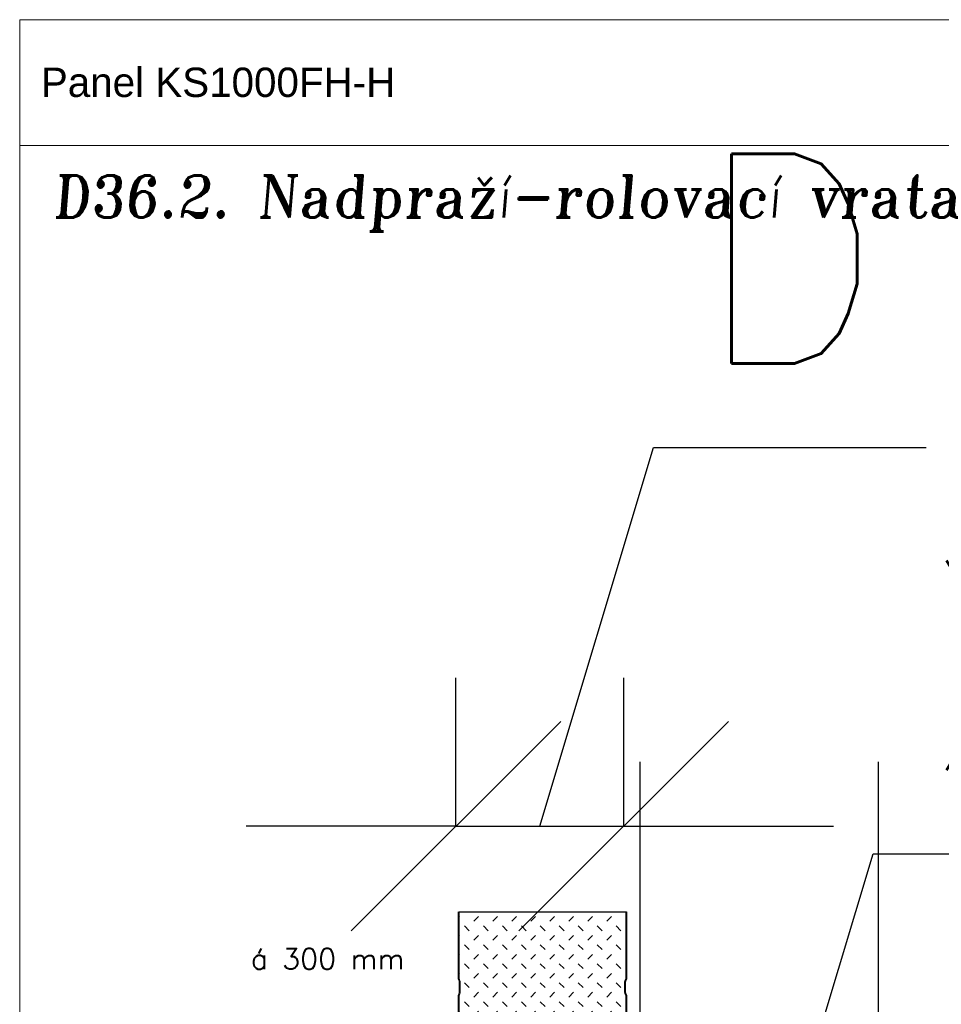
# Model space of a CAD drawing. Header units: millimetres. Extents: x -385852 to 238709, y -99680 to 201840.
# Tile 104 of 176: x 7960 to 8509, y -50502 to -49915. Entities that reach past the tile are written whole.
import ezdxf

# ---------------------------------------------------------------- set-up
doc = ezdxf.new("R2010")
doc.units = ezdxf.units.MM
doc.layers.get('0').update_dxf_attribs({"color": 4})
doc.layers.get('Defpoints').update_dxf_attribs({"color": 8})
for name, color, linetype, lineweight in [('KING_DET_dimension', 3, 'Continuous', 25), ('KING_DET_drawing frame', 7, 'Continuous', 20), ('KING_DET_hatch', 1, 'Continuous', 18), ('KING_DET_main frame', 1, 'Continuous', 30), ('KING_DET_panel-sheet', 5, 'Continuous', 40), ('KING_DET_remainder', 253, 'Continuous', 30), ('KING_DET_text-note', 7, 'Continuous', 25), ('KING_DET_text-title', 140, 'Continuous', 50)]:
    doc.layers.add(name, color=color, linetype=linetype, lineweight=lineweight)
doc.layers.add('noprint', color=81, linetype='Continuous', plot=False)
doc.styles.add('Nadpisy', font='romant.shx', dxfattribs={"oblique": 5, "height": 7.5})
doc.styles.get("Standard").update_dxf_attribs({"font": 'isocpeur.ttf', "height": 20})
doc.styles.add('Technický', font='technic_.ttf', dxfattribs={"width": 1.2, "height": 3.5})
doc.dimstyles.new('Cadkon', dxfattribs={"dimscale": 50, "dimtxt": 2.5, "dimasz": 2.5, "dimexe": 1.768, "dimexo": 5, "dimgap": 1, "dimtad": 1, "dimdec": 4, "dimrnd": 1, "dimdsep": 46, "dimtxsty": 'Standard', "dimblk1": 'OBLIQUE', "dimblk2": 'OBLIQUE', "dimsah": 1, "dimcen": 0.09, "dimadec": 0, "dimazin": 0, "dimtfac": 1, "dimtdec": 4, "dimtmove": 1, "dimatfit": 0, "dimfxl": 0, "dimtolj": 1, "dimtzin": 0, "dimarcsym": 0})

# ---------------------------------------------------------------- blocks, each defined once
blk = doc.blocks.new('_OBLIQUE')
at = {"color": 0, "linetype": 'ByBlock'}
blk.add_line((-0.5, -0.5), (0.5, 0.5), dxfattribs=at)
blk = doc.blocks.new('*D140')
at = {"layer": 'Defpoints', "color": 0, "transparency": 16777216}
for p in [(8471.86, -50638.45), (8329.86, -50660.45), (8471.86, -50660.45)]:
    blk.add_point(p, dxfattribs=at)
at = {"layer": 'KING_DET_dimension', "color": 0, "lineweight": -2, "transparency": 16777216}
for p, q in [((8400.86, -50638.45), (8468.63, -50412.55)), ((8468.63, -50412.55), (8631.13, -50412.55)), ((8329.86, -50638.45), (8329.86, -50550.05)), ((8471.86, -50638.45), (8471.86, -50550.05)), ((8329.86, -50638.45), (8204.86, -50638.45)), ((8329.86, -50638.45), (8471.86, -50638.45)), ((8329.86, -50638.45), (8471.86, -50638.45)), ((8471.86, -50638.45), (8596.86, -50638.45))]:
    blk.add_line(p, q, dxfattribs=at)
at = {"layer": 'KING_DET_dimension', "color": 0, "lineweight": -2, "transparency": 16777216, "xscale": 125, "yscale": 125, "zscale": 125}
blk.add_blockref('_OBLIQUE', (8329.86, -50638.45), dxfattribs=at)
at = {"layer": 'KING_DET_dimension', "color": 0, "lineweight": -2, "transparency": 16777216, "xscale": 125, "yscale": 125, "zscale": 125, "rotation": 180}
blk.add_blockref('_OBLIQUE', (8471.86, -50638.45), dxfattribs=at)
at = {"layer": 'KING_DET_dimension', "color": 0, "transparency": 16777216, "insert": (8549.88, -50300.05), "char_height": 125, "attachment_point": 5}
blk.add_mtext('\\A1;{\\Fsimplex.shx|c238;X}', dxfattribs=at)
blk = doc.blocks.new('*D139')
at = {"layer": 'Defpoints', "color": 0, "transparency": 16777216}
for p in [(8320.03, -50395.97), (8220.03, -50426.78), (8320.03, -50426.78)]:
    blk.add_point(p, dxfattribs=at)
at = {"layer": 'KING_DET_dimension', "color": 0, "lineweight": -2, "transparency": 16777216}
for p, q in [((8270.03, -50395.97), (8337.8, -50170.07)), ((8337.8, -50170.07), (8500.3, -50170.07)), ((8220.03, -50395.97), (8220.03, -50307.57)), ((8320.03, -50395.97), (8320.03, -50307.57)), ((8220.03, -50395.97), (8095.03, -50395.97)), ((8220.03, -50395.97), (8320.03, -50395.97)), ((8220.03, -50395.97), (8320.03, -50395.97)), ((8320.03, -50395.97), (8445.03, -50395.97))]:
    blk.add_line(p, q, dxfattribs=at)
at = {"layer": 'KING_DET_dimension', "color": 0, "lineweight": -2, "transparency": 16777216, "xscale": 125, "yscale": 125, "zscale": 125}
blk.add_blockref('_OBLIQUE', (8220.03, -50395.97), dxfattribs=at)
at = {"layer": 'KING_DET_dimension', "color": 0, "lineweight": -2, "transparency": 16777216, "xscale": 125, "yscale": 125, "zscale": 125, "rotation": 180}
blk.add_blockref('_OBLIQUE', (8320.03, -50395.97), dxfattribs=at)
at = {"layer": 'KING_DET_dimension', "color": 0, "transparency": 16777216, "insert": (8419.05, -50057.57), "char_height": 125, "attachment_point": 5}
blk.add_mtext('\\A1;{\\Fsimplex.shx|c238;D}', dxfattribs=at)
blk = doc.blocks.new('fr4')
at = {"layer": 'KING_DET_hatch'}
h = blk.add_hatch(dxfattribs=at)
h.set_pattern_fill('ZEM_NASYPANA', color=256, scale=4, style=0)
h.set_pattern_definition([(45, (-591.966, -42154.8945), (9e-16, 11.3137085), [4, -12]), (135, (-583.481, -42149.238), (-11.3137085, 9e-16), [4, -12])])
h.paths.add_polyline_path([(-290.97, -99.81, 0.257543), (-292.23, -99.11), (-298.57, -99.11, 0.257543), (-299.84, -99.81), (-340.21, -99.81), (-340.21, 0.19), (-299.84, 0.19, 0.257543), (-298.57, -0.51), (-292.23, -0.51, 0.257543), (-290.97, 0.19), (-249.84, 0.19, 0.257543), (-248.57, -0.51), (-242.23, -0.51, 0.257543), (-240.97, 0.19), (-199.84, 0.19, 0.257543), (-198.57, -0.51), (-192.23, -0.51, 0.257543), (-190.97, 0.19), (-149.84, 0.19, 0.257543), (-148.57, -0.51), (-142.23, -0.51, 0.257543), (-140.97, 0.19), (-99.84, 0.19, 0.257543), (-98.57, -0.51), (-92.23, -0.51, 0.257543), (-90.97, 0.19), (-49.84, 0.19, 0.257543), (-48.57, -0.51), (-42.23, -0.51, 0.257543), (-40.97, 0.19), (-0.4, 0.19), (1.01, -0.47), (1.01, -99.15), (-0.4, -99.81), (-40.97, -99.81, 0.257543), (-42.23, -99.11), (-48.57, -99.11, 0.257543), (-49.84, -99.81), (-90.97, -99.81, 0.257543), (-92.23, -99.11), (-98.57, -99.11, 0.257543), (-99.84, -99.81), (-140.97, -99.81, 0.257543), (-142.23, -99.11), (-148.57, -99.11, 0.257543), (-149.84, -99.81), (-190.97, -99.81, 0.257543), (-192.23, -99.11), (-198.57, -99.11, 0.257543), (-199.84, -99.81), (-240.97, -99.81, 0.257543), (-242.23, -99.11), (-248.57, -99.11, 0.257543), (-249.84, -99.81)])
at = {"layer": 'KING_DET_panel-sheet', "linetype": 'Continuous'}
for points in [[(1.01, -0.47), (0, 0, 0.109592), (-0.85, 0.19), (-39.96, 0.19, 0.109592), (-40.8, 0), (-41.6, -0.37, -0.109592), (-42.23, -0.51), (-48.57, -0.51, -0.109592), (-49.2, -0.37), (-50, 0, 0.109592), (-50.85, 0.19), (-50.85, 0.19), (-89.96, 0.19, 0.109592), (-90.8, 0), (-91.6, -0.37, -0.109592), (-92.23, -0.51), (-98.57, -0.51, -0.109592), (-99.2, -0.37), (-100, 0, 0.109592), (-100.85, 0.19), (-139.96, 0.19, 0.109592), (-140.8, 0), (-141.6, -0.37, -0.109592), (-142.23, -0.51), (-148.57, -0.51, -0.109592), (-149.2, -0.37), (-150, 0, 0.109592), (-150.85, 0.19), (-150.85, 0.19), (-189.96, 0.19, 0.109592), (-190.8, 0), (-191.6, -0.37, -0.109592), (-192.23, -0.51), (-198.57, -0.51, -0.109592), (-199.2, -0.37), (-200, 0, 0.109592), (-200.85, 0.19), (-239.96, 0.19, 0.109592), (-240.8, 0), (-241.6, -0.37, -0.109592), (-242.23, -0.51), (-248.57, -0.51, -0.109592), (-249.2, -0.37), (-250, 0, 0.109592), (-250.85, 0.19), (-250.85, 0.19), (-289.96, 0.19, 0.109592), (-290.8, 0), (-291.6, -0.37, -0.109592), (-292.23, -0.51), (-298.57, -0.51, -0.109592), (-299.2, -0.37), (-300, 0, 0.109592), (-300.85, 0.19), (-339.96, 0.19, 0.031748), (-340.21, 0.17, 0.031748)], [(1.01, -99.15), (0, -99.62, -0.109592), (-0.85, -99.81), (-39.96, -99.81, -0.109592), (-40.8, -99.62), (-41.6, -99.25, 0.109592), (-42.23, -99.11), (-48.57, -99.11, 0.109592), (-49.2, -99.25), (-50, -99.62, -0.109592), (-50.85, -99.81), (-50.85, -99.81), (-89.96, -99.81, -0.109592), (-90.8, -99.62), (-91.6, -99.25, 0.109592), (-92.23, -99.11), (-98.57, -99.11, 0.109592), (-99.2, -99.25), (-100, -99.62, -0.109592), (-100.85, -99.81), (-139.96, -99.81, -0.109592), (-140.8, -99.62), (-141.6, -99.25, 0.109592), (-142.23, -99.11), (-148.57, -99.11, 0.109592), (-149.2, -99.25), (-150, -99.62, -0.109592), (-150.85, -99.81), (-150.85, -99.81), (-189.96, -99.81, -0.109592), (-190.8, -99.62), (-191.6, -99.25, 0.109592), (-192.23, -99.11), (-198.57, -99.11, 0.109592), (-199.2, -99.25), (-200, -99.62, -0.109592), (-200.85, -99.81), (-239.96, -99.81, -0.109592), (-240.8, -99.62), (-241.6, -99.25, 0.109592), (-242.23, -99.11), (-248.57, -99.11, 0.109592), (-249.2, -99.25), (-250, -99.62, -0.109592), (-250.85, -99.81), (-250.85, -99.81), (-289.96, -99.81, -0.109592), (-290.8, -99.62), (-291.6, -99.25, 0.109592), (-292.23, -99.11), (-298.57, -99.11, 0.109592), (-299.2, -99.25), (-300, -99.62, -0.109592), (-300.85, -99.81), (-339.96, -99.81, -0.031748), (-340.21, -99.8)]]:
    blk.add_lwpolyline(points, format="xyb", dxfattribs=at)
at = {"layer": 'KING_DET_remainder'}
blk.add_line((1.01, -99.15), (1.01, -0.47), dxfattribs=at)
at = {"layer": 'noprint'}
blk.add_line((-340.21, -99.8), (-340.21, 0.17), dxfattribs=at)

msp = doc.modelspace()

# ---------------------------------------------------------------- linework, layer by layer
at = {"layer": 'KING_DET_drawing frame', "color": 7}
msp.add_line((7960, -49989.99999), (8860, -49989.99999), dxfattribs=at)
msp.add_lwpolyline([(7960, -49914.99999), (8860, -49914.99999), (8860, -51349.99999), (7960, -51349.99999)], close=True, dxfattribs=at)
at = {"layer": 'KING_DET_main frame'}
for p, q in [((8329.8768, -50720.76175), (8329.8768, -50357.60704)), ((8471.8768, -50720.76175), (8471.8768, -50357.60704))]:
    msp.add_line(p, q, dxfattribs=at)

# ---------------------------------------------------------------- block references
at = {"layer": 'KING_DET_hatch', "rotation": 270}
msp.add_blockref('fr4', (8321.4644, -50787.3581), dxfattribs=at)

# ---------------------------------------------------------------- texts
at = {"layer": 'KING_DET_text-note', "color": 7, "style": 'Technický', "width": 1.2}
msp.add_text('Panel KS1000FH-H', height=17.5, dxfattribs=at).set_placement((7972.61255, -49961.08766))
at = {"layer": 'KING_DET_text-note', "color": 7, "insert": (8189.29268, -50468.86121), "char_height": 12.5, "width": 171.5, "attachment_point": 3}
msp.add_mtext('{\\Fsimplex.shx|c238;á 300 mm}', dxfattribs=at)
at = {"layer": 'KING_DET_text-title', "style": 'Nadpisy', "oblique": 5}
msp.add_text('D36.2. Nadpraží-rolovací vrata', height=25, dxfattribs=at).set_placement((7979.6742, -50032.91944))

# ---------------------------------------------------------------- dimensions: what is measured, and where the dimension line sits
at = {"layer": 'KING_DET_dimension'}
for base, p1, p2, text, picture, middle in [((8320.03404, -50395.97222), (8220.03404, -50426.78327), (8320.03404, -50426.78327), '{\\Fsimplex.shx|c238;D}', '*D139', (8387.80404, -50057.57222)), ((8471.86409, -50638.45077), (8329.86409, -50660.44707), (8471.86409, -50660.44707), '{\\Fsimplex.shx|c238;X}', '*D140', (8518.63409, -50300.05077))]:
    dim = msp.add_linear_dim(base=base, p1=p1, p2=p2, text=text, dimstyle='Cadkon', dxfattribs=at)
    dim.commit()
    dim.dimension.update_dxf_attribs({"geometry": picture, "text_midpoint": middle})

doc.saveas('drawing.dxf')
